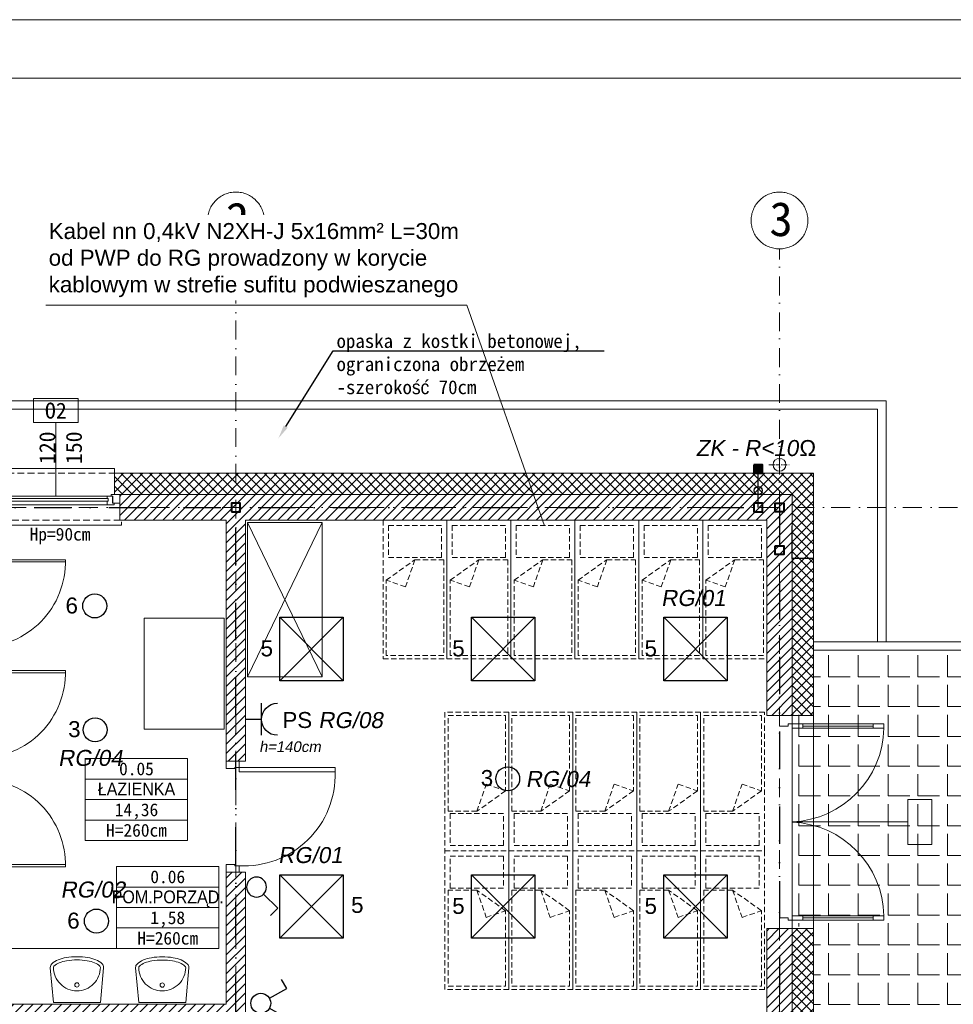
# Model space of a CAD drawing. Header units: millimetres. Extents: x 10621 to 19021, y -6486 to -3516.
# Tile 23 of 26: x 12529 to 13405, y -4439 to -3516. Entities that reach past the tile are written whole.
import ezdxf
from ezdxf import colors
from ezdxf.entities.mleader import LeaderData, LeaderLine
from ezdxf.enums import TextEntityAlignment as Align
from ezdxf.math import Vec2, Vec3

# ---------------------------------------------------------------- set-up
doc = ezdxf.new("R2010")
doc.units = ezdxf.units.MM
for name, pattern in [('3', [1, 0.5, -0.5]), ('DASHDOT', [1, 0.5, -0.25, 0, -0.25]), ('DASHED', [0.75, 0.5, -0.25]), ('HIDDEN2', [4.7625, 3.175, -1.5875]), ('Kreski i kropki', [335.138881, 176.388884, -88.194442, 0, -70.555556])]:
    doc.linetypes.add(name, pattern=pattern)
for name, color, linetype, lineweight in [('___ROK_01', 1, 'Continuous', 30), ('___ROK_03', 7, 'Continuous', 20), ('___ROK_04', 94, 'Continuous', 30), ('___ROK_05', 1, 'Continuous', 30), ('___ROK_Oświetlenie awaryjne', 6, 'Continuous', 30), ('__IE_PZT_03', 7, 'Continuous', 25), ('_k_krawężnik', 8, 'Continuous', 15), ('_k_kreskowanie', 8, 'Continuous', 15), ('_k_ocieplenie', 8, 'Continuous', 15), ('_k_opis', 8, 'Continuous', 15), ('_k_osie', 8, 'Kreski i kropki', 15), ('_k_rynny', 8, 'Continuous', 15), ('_k_stolarka', 8, 'Continuous', 15), ('_k_tabela', 8, 'Continuous', 15), ('_k_wyposażenia', 8, 'Continuous', 15), ('_k_zarys', 8, 'HIDDEN2', 15), ('_k_śc_dz_nadziemie', 8, 'Continuous', 15), ('_k_ściany', 8, 'Continuous', 15)]:
    doc.layers.add(name, color=color, linetype=linetype, lineweight=lineweight)
doc.styles.add('GENERATED_STYLE_1', font='msgothic.ttc')
doc.styles.add('GENERATED_STYLE_2', font='msgothic.ttc')
doc.styles.get("Standard").update_dxf_attribs({"font": 'arial.ttf'})

# ---------------------------------------------------------------- blocks, each defined once
blk = doc.blocks.new('leżak_130')
at = {"layer": '_k_wyposażenia', "linetype": 'DASHED', "ltscale": 10}
for points in [[(166744.3, 21828.14), (166874.3, 21828.14), (166874.3, 21768.14), (166744.3, 21768.14)], [(166749.3, 21823.14), (166779.3, 21823.14), (166779.3, 21773.14), (166749.3, 21773.14)], [(166781.3, 21771.14), (166871.3, 21771.14), (166871.3, 21825.14), (166800.48, 21825.14), (166781.3, 21798.14)]]:
    blk.add_lwpolyline(points, close=True, dxfattribs=at)
blk.add_lwpolyline([(166781.3, 21798.14), (166806.79, 21807.04), (166800.48, 21825.14)], dxfattribs=at)
blk = doc.blocks.new('D_90')
at = {"layer": '_k_stolarka'}
for points in [[(135855.75, 36151.65), (135855.75, 36163.65), (135862.75, 36163.65), (135862.75, 36155.65), (135861.75, 36155.65), (135861.75, 36151.65), (135855.75, 36151.65)], [(135959.75, 36151.65), (135959.75, 36163.65), (135952.75, 36163.65), (135952.75, 36155.65), (135953.75, 36155.65), (135953.75, 36151.65), (135959.75, 36151.65)]]:
    blk.add_lwpolyline(points, dxfattribs=at)
blk.add_lwpolyline([(135861.75, 36151.65), (135865.75, 36151.65), (135865.75, 36061.65), (135861.75, 36061.65)], close=True, dxfattribs=at)
blk.add_lwpolyline([(135865.75, 36061.65, 0.441517), (135953.75, 36151.65)], format="xyb", dxfattribs=at)
at = {"layer": '_k_ściany'}
for points in [[(135855.75, 36151.65), (135855.75, 36163.65)], [(135959.75, 36151.65), (135959.75, 36163.65)]]:
    blk.add_lwpolyline(points, dxfattribs=at)
blk = doc.blocks.new('wc')
at = {"layer": '_k_wyposażenia', "ltscale": 20}
for p, q in [((0, 16.66), (23.9, 17.42)), ((0, -16.66), (0, 16.66)), ((7.11, 8.99), (8.16, 9.81)), ((8.16, 9.81), (9.46, 10.44)), ((9.46, 10.44), (10.94, 10.8)), ((10.94, 10.8), (12.47, 10.95)), ((12.47, 10.95), (15.98, 11.05)), ((30.6, 11.41), (15.98, 11.05)), ((23.9, 17.42), (17.87, 17.23)), ((31.9, 17.35), (23.9, 17.42)), ((23.9, 17.42), (31.9, 17.35)), ((32.75, 11.32), (30.6, 11.41)), ((34.93, 17.23), (31.9, 17.35)), ((31.9, 17.35), (34.93, 17.23)), ((34.25, 11.24), (32.75, 11.32)), ((34.85, 11.21), (34.25, 11.24)), ((35.44, 11.01), (34.85, 11.21)), ((37.04, 17.11), (34.93, 17.23)), ((34.93, 17.23), (37.04, 17.11)), ((35.95, 10.64), (35.44, 11.01)), ((36.35, 10.16), (35.95, 10.64)), ((36.66, 9.43), (36.35, 10.16)), ((37.11, 8.16), (36.66, 9.43)), ((37.88, 17.07), (37.04, 17.11)), ((37.04, 17.11), (37.88, 17.07)), ((38.71, 16.79), (37.88, 17.07)), ((37.88, 17.07), (38.71, 16.79)), ((39.43, 16.27), (38.71, 16.79)), ((38.71, 16.79), (39.43, 16.27)), ((39.99, 15.6), (39.43, 16.27)), ((39.43, 16.27), (39.99, 15.6)), ((40.43, 14.56), (39.99, 15.6)), ((39.99, 15.6), (40.43, 14.56)), ((41.06, 12.77), (40.43, 14.56)), ((40.43, 14.56), (41.06, 12.77)), ((41.86, 10.19), (41.06, 12.77)), ((41.06, 12.77), (41.86, 10.19)), ((42.38, 8.12), (41.86, 10.19)), ((41.86, 10.19), (42.38, 8.12)), ((3.9, 0), (3.97, 1.53)), ((3.9, 0), (3.97, -1.52)), ((3.97, 1.53), (4.11, 2.74)), ((4.11, 2.74), (4.37, 4.02)), ((4.37, 4.02), (4.76, 5.32)), ((4.76, 5.32), (5.33, 6.59)), ((5.33, 6.59), (6.1, 7.83)), ((6.1, 7.83), (7.11, 8.99)), ((15.38, 4.58), (14.01, 4.58)), ((37.68, 6.32), (37.11, 8.16)), ((38.04, 4.85), (37.68, 6.32)), ((38.38, 3.04), (38.04, 4.85)), ((38.55, 1.43), (38.38, 3.04)), ((38.62, 0), (38.55, 1.43)), ((38.62, 0), (38.55, -1.43)), ((42.86, 5.57), (42.38, 8.12)), ((42.38, 8.12), (42.86, 5.57)), ((43.09, 3.3), (42.86, 5.57)), ((42.86, 5.57), (43.09, 3.3)), ((43.2, 0), (43.09, 3.3)), ((43.09, 3.3), (43.2, 0)), ((43.09, -3.3), (43.2, 0)), ((43.2, 0), (43.09, -3.3)), ((3.97, -1.52), (4.11, -2.74)), ((4.11, -2.74), (4.37, -4.02)), ((4.37, -4.02), (4.76, -5.32)), ((4.76, -5.32), (5.33, -6.59)), ((5.33, -6.59), (6.1, -7.83)), ((6.1, -7.83), (7.11, -8.99)), ((7.11, -8.99), (8.16, -9.81)), ((15.38, -4.58), (14.01, -4.58)), ((37.11, -8.15), (36.66, -9.43)), ((37.68, -6.32), (37.11, -8.15)), ((38.04, -4.85), (37.68, -6.32)), ((38.38, -3.04), (38.04, -4.85)), ((38.55, -1.43), (38.38, -3.04)), ((41.86, -10.18), (42.38, -8.12)), ((42.38, -8.12), (41.86, -10.18)), ((42.38, -8.12), (42.86, -5.57)), ((42.86, -5.57), (42.38, -8.12)), ((42.86, -5.57), (43.09, -3.3)), ((43.09, -3.3), (42.86, -5.57)), ((0, -16.66), (23.9, -17.42)), ((8.16, -9.81), (9.46, -10.44)), ((9.46, -10.44), (10.94, -10.8)), ((10.94, -10.8), (12.47, -10.95)), ((12.47, -10.95), (15.98, -11.05)), ((30.6, -11.4), (15.98, -11.05)), ((23.9, -17.42), (17.87, -17.23)), ((23.9, -17.42), (31.9, -17.35)), ((31.9, -17.35), (23.9, -17.42)), ((32.75, -11.32), (30.6, -11.4)), ((31.9, -17.35), (34.93, -17.23)), ((34.93, -17.23), (31.9, -17.35)), ((34.25, -11.24), (32.75, -11.32)), ((34.85, -11.21), (34.25, -11.24)), ((35.44, -11.01), (34.85, -11.21)), ((34.93, -17.23), (37.04, -17.11)), ((37.04, -17.11), (34.93, -17.23)), ((35.95, -10.64), (35.44, -11.01)), ((36.35, -10.16), (35.95, -10.64)), ((36.66, -9.43), (36.35, -10.16)), ((37.04, -17.11), (37.88, -17.07)), ((37.88, -17.07), (37.04, -17.11)), ((37.88, -17.07), (38.71, -16.79)), ((38.71, -16.79), (37.88, -17.07)), ((38.71, -16.79), (39.43, -16.27)), ((39.43, -16.27), (38.71, -16.79)), ((39.43, -16.27), (39.99, -15.6)), ((39.99, -15.6), (39.43, -16.27)), ((39.99, -15.6), (40.43, -14.56)), ((40.43, -14.56), (39.99, -15.6)), ((40.43, -14.56), (41.06, -12.77)), ((41.06, -12.77), (40.43, -14.56)), ((41.06, -12.77), (41.86, -10.18)), ((41.86, -10.18), (41.06, -12.77))]:
    blk.add_line(p, q, dxfattribs=at)
for centre in [(1.19, 7.9), (1.19, -7.9)]:
    blk.add_circle(centre, 1.03, dxfattribs=at)
for centre, radius, start, end in [((39.95, 0), 27.5, 172.94587, 187.05413), ((14.01, 3.21), 1.38, 90, 172.94587), ((15.38, 0), 4.58, 270, 90), ((14.01, -3.21), 1.38, 187.05413, 270)]:
    blk.add_arc(centre, radius, start, end, dxfattribs=at)
blk = doc.blocks.new('dozownik na papier toaletowy')
at = {"layer": '_k_wyposażenia', "ltscale": 0.1}
for p, q in [((-11.5, -9), (-11.5, 0)), ((-11.5, 0), (-11.49, 0)), ((-11.49, 0), (-11.45, 0)), ((-11.45, 0), (-11.38, 0)), ((-11.38, 0), (-11.3, 0)), ((-11.3, 0), (-11.2, 0)), ((-11.2, 0), (-11.1, 0)), ((-11.1, 0), (-11.1, -9)), ((-11.1, 0), (11.1, 0)), ((11.1, -9), (11.1, 0)), ((11.1, 0), (11.2, 0)), ((11.2, 0), (11.3, 0)), ((11.3, 0), (11.38, 0)), ((11.38, 0), (11.45, 0)), ((11.45, 0), (11.49, 0)), ((11.49, 0), (11.5, 0)), ((11.5, 0), (11.5, -9)), ((-11.5, -9), (-11.49, -9)), ((-11.44, -9.55), (-11.5, -9)), ((-11.49, -9), (-11.45, -9)), ((-11.45, -9), (-11.38, -9)), ((-11.38, -9), (-11.3, -9)), ((-11.3, -9), (-11.2, -9)), ((-11.2, -9), (-11.1, -9)), ((-11.1, -9), (-11.01, -9.67)), ((11.01, -9.67), (11.1, -9)), ((11.1, -9), (11.2, -9)), ((11.2, -9), (11.3, -9)), ((11.3, -9), (11.38, -9)), ((11.38, -9), (11.45, -9)), ((11.5, -9), (11.44, -9.55)), ((11.45, -9), (11.49, -9)), ((11.49, -9), (11.5, -9)), ((-11.4, -9.78), (-11.44, -9.55)), ((-11.29, -10.08), (-11.4, -9.78)), ((-11.1, -10.5), (-11.29, -10.08)), ((-11.04, -10.58), (-11.1, -10.5)), ((-10.71, -11.02), (-11.04, -10.58)), ((-11.01, -9.67), (-10.75, -10.3)), ((-10.75, -10.3), (-10.34, -10.84)), ((-10.62, -11.12), (-10.71, -11.02)), ((-10.3, -11.39), (-10.62, -11.12)), ((-10.34, -10.84), (-9.8, -11.25)), ((-10, -11.6), (-10.3, -11.39)), ((-9.83, -11.68), (-10, -11.6)), ((-9.28, -11.9), (-9.83, -11.68)), ((-9.32, -11.88), (-9.83, -11.68)), ((-9.8, -11.25), (-9.17, -11.51)), ((-9.28, -11.9), (-9.36, -11.86)), ((-8.78, -11.98), (-9.28, -11.9)), ((-9.17, -11.51), (-8.5, -11.6)), ((-8.5, -12), (-8.78, -11.98)), ((-8.5, -11.6), (-8.5, -11.7)), ((-8.5, -11.6), (8.5, -11.6)), ((-8.5, -11.7), (-8.5, -11.8)), ((-8.5, -11.8), (-8.5, -11.88)), ((-8.5, -11.88), (-8.5, -11.95)), ((-8.5, -11.95), (-8.5, -11.99)), ((-8.5, -11.99), (-8.5, -12)), ((8.5, -12), (-8.5, -12)), ((8.5, -11.6), (9.17, -11.51)), ((8.5, -11.6), (8.5, -11.7)), ((8.5, -11.7), (8.5, -11.8)), ((8.5, -11.8), (8.5, -11.88)), ((8.5, -11.88), (8.5, -11.95)), ((8.5, -11.95), (8.5, -11.99)), ((8.78, -11.98), (8.5, -12)), ((8.5, -11.99), (8.5, -12)), ((9.28, -11.9), (8.78, -11.98)), ((9.17, -11.51), (9.8, -11.25)), ((9.83, -11.68), (9.28, -11.9)), ((9.8, -11.25), (10.34, -10.84)), ((10, -11.6), (9.83, -11.68)), ((10.3, -11.39), (10, -11.6)), ((10.62, -11.12), (10.3, -11.39)), ((10.34, -10.84), (10.75, -10.3)), ((10.71, -11.02), (10.62, -11.12)), ((11.04, -10.58), (10.71, -11.02)), ((10.75, -10.3), (11.01, -9.67)), ((11.1, -10.5), (11.04, -10.58)), ((11.29, -10.08), (11.1, -10.5)), ((11.4, -9.78), (11.29, -10.08)), ((11.44, -9.55), (11.4, -9.78))]:
    blk.add_line(p, q, dxfattribs=at)
blk = doc.blocks.new('kabiny')
at = {"layer": '_k_wyposażenia', "ltscale": 20}
blk.add_lwpolyline([(84, 7), (182, 7), (182, 25), (-20, 25), (-20, 7), (80, 7)], dxfattribs=at)
for points in [[(80, 25), (82, 25), (82, -103), (80, -103)], [(182, 25), (184, 25), (184, -108), (182, -108)], [(-20, 7), (80, 7), (80, -108), (-20, -108)], [(182, 7), (82, 7), (82, -108), (182, -108)]]:
    blk.add_lwpolyline(points, close=True, dxfattribs=at)
at = {"layer": '_k_wyposażenia'}
for points in [[(-20, -108), (-11, -108), (-11, -110), (-20, -110)], [(-9, -110), (-11, -110), (-11, -190), (-9, -190)], [(71, -108), (91, -108), (91, -110), (71, -110)], [(171, -110), (173, -110), (173, -190), (171, -190)], [(173, -108), (184, -108), (184, -110), (173, -110)]]:
    blk.add_lwpolyline(points, close=True, dxfattribs=at)
for centre, start, end in [((-9, -110), 268.56746, 0), ((171, -110), 180, 271.43254)]:
    blk.add_arc(centre, 80, start, end, dxfattribs=at)
at = {"layer": '_k_wyposażenia', "color": 6, "rotation": 270}
for p in [(29.87, 7), (131.87, 7)]:
    blk.add_blockref('wc', p, dxfattribs=at)
at = {"layer": '_k_wyposażenia', "rotation": 90}
blk.add_blockref('dozownik na papier toaletowy', (-20, -32.5), dxfattribs=at)
at = {"layer": '_k_wyposażenia', "xscale": -1, "rotation": 270}
blk.add_blockref('dozownik na papier toaletowy', (182, -32.5), dxfattribs=at)
blk = doc.blocks.new('umywalka')
at = {"layer": '_k_wyposażenia', "ltscale": 20}
for p, q in [((0, 0), (-32.59, 2.98)), ((0, -44), (0, 0)), ((0, -44), (-32.59, -46.98))]:
    blk.add_line(p, q, dxfattribs=at)
blk.add_circle((-16.5, -22), 2, dxfattribs=at)
for centre, radius, start, end in [((-22.96, -11.17), 18.43, 136.0001, 158.19859), ((-33, -1.47), 4.47, 90, 136.0001), ((-33, -1.47), 1.47, 90, 136.0001), ((-33, -1.47), 4.47, 84.77342, 90), ((-33, -1.47), 1.47, 84.77342, 90), ((-33, -22), 22, 67.5, 90), ((-6.65, -17.69), 35.99, 158.19859, 170.59239), ((-6.65, -17.69), 32.99, 158.19859, 170.59239), ((-22.96, -11.17), 15.43, 136.0001, 158.19859), ((-33, -22), 22, 45, 67.5), ((-33, -22), 22, 22.5, 45), ((19.36, -22), 62.36, 170.59239, 180), ((19.36, -22), 59.36, 170.59239, 180), ((-33, -22), 22, 0, 22.5), ((19.36, -22), 62.36, 180, 189.40761), ((19.36, -22), 59.36, 180, 189.40761), ((-33, -22), 22, 337.5, 0), ((-6.65, -26.31), 35.99, 189.40761, 201.80141), ((-6.65, -26.31), 32.99, 189.40761, 201.80141), ((-33, -22), 22, 315, 337.5), ((-22.96, -32.83), 18.43, 201.80141, 223.9999), ((-22.96, -32.83), 15.43, 201.80141, 223.9999), ((-33, -42.53), 4.47, 223.9999, 270), ((-33, -42.53), 1.47, 223.9999, 270), ((-33, -22), 22, 270, 292.5), ((-33, -22), 22, 292.5, 315), ((-33, -42.53), 4.47, 270, 275.22658)]:
    blk.add_arc(centre, radius, start, end, dxfattribs=at)
blk = doc.blocks.new('metryczka_80')
at = {"layer": '_k_opis', "ltscale": 0.1}
for points in [[(-80, 0), (0, 0), (0, -64), (-80, -64)], [(-80, -16), (0, -16), (0, -48), (-80, -48)]]:
    blk.add_lwpolyline(points, close=True, dxfattribs=at)
blk.add_lwpolyline([(-80, -32), (0, -32)], dxfattribs=at)
for tag, style, flags, p in [('ATR_NR_POM', 'GENERATED_STYLE_1', 4, (-40, -13)), ('ATR_POM', 'GENERATED_STYLE_2', 4, (-40, -28.71)), ('ATR_POW', 'GENERATED_STYLE_1', 12, (-40, -45)), ('ATR_WYS', 'GENERATED_STYLE_1', 4, (-40, -61))]:
    blk.add_attdef(tag, text='', height=10, dxfattribs=dict(at, style=style, flags=flags)).set_placement(p, align=Align.CENTER)
blk = doc.blocks.new('O_120_rzut')
at = {"layer": '_k_opis'}
blk.add_lwpolyline([(-60, -22.5), (-60, -91.5), (-39, -91.5), (-39, -114), (-81, -114), (-81, -91.5), (-60, -91.5)], dxfattribs=at)
at = {"layer": '_k_stolarka'}
for points in [[(-121.5, 1.5), (-121.5, 4.5), (1.5, 4.5), (1.5, 1.5)], [(-120, -16), (-120, -24), (-112, -24), (-112, -22.5), (-113.5, -22.5), (-113.5, -16), (-120, -16)], [(-114.75, -16), (-114.75, -14.5), (-108.25, -14.5), (-108.25, -18), (-109.25, -18), (-109.25, -20.5), (-108.25, -20.5), (-108.25, -22.5), (-113.25, -22.5), (-113.25, -16), (-114.75, -16)], [(-5.25, -16), (-5.25, -14.5), (-11.75, -14.5), (-11.75, -18), (-10.75, -18), (-10.75, -20.5), (-11.75, -20.5), (-11.75, -22.5), (-6.75, -22.5), (-6.75, -16), (-5.25, -16)], [(0, -16), (0, -24), (-8, -24), (-8, -22.5), (-6.5, -22.5), (-6.5, -16), (0, -16)], [(-115, -44), (-115, -48.35), (-5, -48.35), (-5, -42)]]:
    blk.add_lwpolyline(points, dxfattribs=at)
for points in [[(-11.75, -18), (-108.25, -18), (-108.25, -14.5), (-11.75, -14.5)], [(-108.25, -22.5), (-11.75, -22.5), (-11.75, -20.5), (-108.25, -20.5)]]:
    blk.add_lwpolyline(points, close=True, dxfattribs=at)
at = {"layer": '_k_zarys', "ltscale": 2}
for points in [[(-120, 0), (0, 0)], [(-115, -44), (-5, -44)]]:
    blk.add_lwpolyline(points, dxfattribs=at)
at = {"layer": '_k_ściany'}
for points in [[(-120, 0), (-120, -24), (-115, -24), (-115, -44)], [(0, 0), (0, -24), (-5, -24), (-5, -44)]]:
    blk.add_lwpolyline(points, dxfattribs=at)
blk = doc.blocks.new('O_200_rzut')
at = {"layer": '_k_stolarka', "ltscale": 2}
for points in [[(292.68, 115.94), (292.68, 127.94), (302.68, 127.94), (302.68, 119.94), (300.68, 119.94), (300.68, 115.94), (292.68, 115.94)], [(492.68, 115.94), (492.68, 127.94), (482.68, 127.94), (482.68, 119.94), (484.68, 119.94), (484.68, 115.94), (492.68, 115.94)], [(392.68, 115.94), (392.68, 7.44), (413.68, 7.44), (413.68, -15.06), (371.68, -15.06), (371.68, 7.44), (392.68, 7.44)], [(302.68, 39.98), (302.68, 105.94)], [(482.68, 39.98), (482.68, 105.94)]]:
    blk.add_lwpolyline(points, dxfattribs=at)
for points in [[(300.68, 115.94), (304.68, 115.94), (304.68, 29.97), (300.68, 29.97)], [(300.68, 105.94), (304.68, 105.94), (304.68, 115.94), (300.68, 115.94)], [(484.68, 115.94), (480.68, 115.94), (480.68, 29.97), (484.68, 29.97)], [(484.68, 105.94), (480.68, 105.94), (480.68, 115.94), (484.68, 115.94)], [(300.68, 29.97), (304.68, 29.97), (304.68, 39.98), (300.68, 39.98)], [(484.68, 29.97), (480.68, 29.97), (480.68, 39.98), (484.68, 39.98)]]:
    blk.add_lwpolyline(points, close=True, dxfattribs=at)
for centre, start, end in [((302.68, 119.94), 271.27334, 357.45268), ((482.68, 119.94), 182.54732, 268.72666)]:
    blk.add_arc(centre, 90, start, end, dxfattribs=at)
blk = doc.blocks.new('RS120')
at = {"layer": '_k_osie', "ltscale": 0.02}
for points in [[(0, -10), (0, 10)], [(10, 0), (-10, 0)]]:
    blk.add_lwpolyline(points, dxfattribs=at)
at = {"layer": '_k_rynny', "ltscale": 5}
blk.add_circle((0, 0), 6, dxfattribs=at)
blk = doc.blocks.new('1b')
at = {"layer": '___ROK_01', "ltscale": 0.5}
for p, q in [((-10793.89, -10260.07), (-10800, -10266.18)), ((-10781.87, -10272.09), (-10793.89, -10260.07))]:
    blk.add_line(p, q, dxfattribs=at)
blk.add_circle((-10775.86, -10278.1), 8.5, dxfattribs=at)
blk = doc.blocks.new('2b')
at = {"layer": '___ROK_01', "ltscale": 0.5}
for p, q in [((-10788.61, -10349.42), (-10796.09, -10353.74)), ((-10780.11, -10364.14), (-10788.61, -10349.42)), ((-10771.61, -10364.14), (-10763.11, -10349.42)), ((-10763.11, -10349.42), (-10755.62, -10353.74))]:
    blk.add_line(p, q, dxfattribs=at)
blk.add_circle((-10775.86, -10371.5), 8.5, dxfattribs=at)
blk = doc.blocks.new('MF_Gniazdo x1')
at = {"layer": '___ROK_05'}
blk.add_line((3643, 1605), (3643, 1620), dxfattribs=at)
blk.add_lwpolyline([(3628, 1620), (3658, 1620)], dxfattribs=at)
blk.add_arc((3643, 1635), 15, 180, 0, dxfattribs=at)
blk = doc.blocks.new('Oprawa Roma')
at = {"layer": '___ROK_01', "linetype": 'ByBlock'}
blk.add_lwpolyline([(389.83, 2380.96), (449.43, 2380.96), (449.43, 2321.36), (389.83, 2321.36)], close=True, dxfattribs=at)
for points in [[(389.83, 2380.96), (449.43, 2321.36)], [(389.83, 2321.36), (449.43, 2380.96)]]:
    blk.add_lwpolyline(points, dxfattribs=at)

msp = doc.modelspace()

# ---------------------------------------------------------------- hatches: boundary and pattern name
at = {"layer": '___ROK_04'}
msp.add_hatch(color=256, dxfattribs=at).paths.add_polyline_path([(13217.67, -3933.27), (13217.67, -3941.27), (13225.67, -3941.27), (13225.67, -3933.27)])
at = {"layer": '_k_kreskowanie', "ltscale": 2, "transparency": 33554687}
h = msp.add_hatch(dxfattribs=at)
h.set_pattern_fill('ANSI37', color=256, scale=2)
h.set_pattern_definition([(45, (8408.7215, -804.042), (-4.490128, 4.490128), []), (135, (8408.7215, -804.042), (-4.490128, -4.490128), [])])
h.paths.add_polyline_path([(11980.67, -4995.27), (11980.67, -4975.27), (11408.67, -4975.27), (11408.67, -4840.27), (11388.67, -4840.27), (11388.67, -4995.27)], flags=17)
h.paths.add_polyline_path([(12230.67, -4895.27), (12230.67, -4875.27), (12187.67, -4875.27), (12187.67, -4975.27), (12090.67, -4975.27), (12090.67, -4995.27), (12207.67, -4995.27), (12207.67, -4895.27)], flags=17)
h.paths.add_polyline_path([(13253.67, -4168.27), (13273.67, -4168.27), (13273.67, -3941.27), (12617.67, -3941.27), (12617.67, -3961.27), (13253.67, -3961.27)])
h.paths.add_polyline_path([(13253.67, -4568.27), (13273.67, -4568.27), (13273.67, -4368.27), (13253.67, -4368.27)])
h.paths.add_polyline_path([(13170.17, -4975.27), (13170.17, -4995.27), (13273.67, -4995.27), (13273.67, -4768.27), (13253.67, -4768.27), (13253.67, -4975.27)])
h.paths.add_polyline_path([(12910.17, -4975.27), (12910.17, -4995.27), (13060.17, -4995.27), (13060.17, -4975.27)])
h.paths.add_polyline_path([(12540.17, -4995.27), (12540.17, -4975.27), (12443.67, -4975.27), (12443.67, -4895.27), (12443.67, -4875.27), (12400.67, -4875.27), (12400.67, -4895.27), (12423.67, -4895.27), (12423.67, -4995.27)])
h.paths.add_polyline_path([(12650.17, -4975.27), (12650.17, -4995.27), (12800.17, -4995.27), (12800.17, -4975.27)])
h.paths.add_polyline_path([(11408.67, -4607.27), (11388.67, -4607.27), (11388.67, -4690.27), (11408.67, -4690.27)])
h.paths.add_polyline_path([(11408.67, -4374.67), (11388.67, -4374.67), (11388.67, -4457.27), (11408.67, -4457.27)])
h.paths.add_polyline_path([(11408.67, -4142.07), (11388.67, -4142.07), (11388.67, -4224.67), (11408.67, -4224.67)])
h.paths.add_polyline_path([(11677.23, -3961.27), (11677.23, -3941.27), (11388.67, -3941.27), (11388.67, -4038.07), (11408.67, -4038.07), (11408.67, -3961.27)])
h.paths.add_polyline_path([(12087.69, -3941.27), (12087.69, -3961.27), (12507.67, -3961.27), (12507.67, -3941.27)])
h.paths.add_polyline_path([(11977.69, -3961.27), (11977.69, -3941.27), (11787.23, -3941.27), (11787.23, -3961.27)])
h = msp.add_hatch(dxfattribs=at)
h.set_pattern_fill('ANSI31', color=256, scale=2)
h.set_pattern_definition([(45, (8408.7215, -804.042), (-4.490128, 4.490128), [])])
h.paths.add_polyline_path([(12230.67, -4875.27), (12230.67, -4851.27), (12163.67, -4851.27), (12163.67, -4951.27), (12095.67, -4951.27), (12095.67, -4975.27), (12187.67, -4975.27), (12187.67, -4875.27)])
h.paths.add_polyline_path([(13229.67, -4168.27), (13253.67, -4168.27), (13253.67, -3961.27), (12622.67, -3961.27), (12622.67, -3985.27), (12722.67, -3985.27), (12722.67, -4211.27), (12740.67, -4211.27), (12740.67, -3985.27), (13229.67, -3985.27)])
h.paths.add_polyline_path([(13229.67, -4568.27), (13253.67, -4568.27), (13253.67, -4368.27), (13229.67, -4368.27)])
h.paths.add_polyline_path([(13175.17, -4951.27), (13175.17, -4975.27), (13253.67, -4975.27), (13253.67, -4768.27), (13229.67, -4768.27), (13229.67, -4951.27)])
h.paths.add_polyline_path([(12915.17, -4951.27), (12915.17, -4975.27), (13055.17, -4975.27), (13055.17, -4951.27)])
h.paths.add_polyline_path([(12655.17, -4951.27), (12655.17, -4975.27), (12795.17, -4975.27), (12795.17, -4951.27), (12740.67, -4951.27), (12740.67, -4607.27), (12722.67, -4607.27), (12722.67, -4951.27)])
h.paths.add_polyline_path([(12535.17, -4975.27), (12535.17, -4951.27), (12467.67, -4951.27), (12467.67, -4875.27), (12467.67, -4851.27), (12400.67, -4851.27), (12400.67, -4875.27), (12443.67, -4875.27), (12443.67, -4975.27)])
h.paths.add_polyline_path([(11408.67, -4685.27), (11432.67, -4685.27), (11432.67, -4607.27), (11408.67, -4607.27)])
h.paths.add_polyline_path([(11432.67, -4845.27), (11408.67, -4845.27), (11408.67, -4975.27), (11975.67, -4975.27), (11975.67, -4951.27), (11432.67, -4951.27)])
h.paths.add_polyline_path([(11432.67, -4142.07), (11408.67, -4142.07), (11408.67, -4219.67), (11432.67, -4219.67)])
h.paths.add_polyline_path([(11672.23, -3985.27), (11672.23, -3961.27), (11408.67, -3961.27), (11408.67, -4038.07), (11432.67, -4038.07), (11432.67, -3985.27)])
h.paths.add_polyline_path([(11972.69, -3985.27), (11972.69, -3961.27), (11792.23, -3961.27), (11792.23, -3985.27)])
h.paths.add_polyline_path([(12092.69, -3961.27), (12092.69, -3985.27), (12502.67, -3985.27), (12502.67, -3961.27)])
h.paths.add_polyline_path([(11500.67, -4457.27), (11500.67, -4439.27), (11432.67, -4439.27), (11432.67, -4379.67), (11408.67, -4379.67), (11408.67, -4457.27)])
h.paths.add_polyline_path([(11604.67, -4439.27), (11604.67, -4457.27), (11689.08, -4457.27), (11689.08, -4439.27)])
h.paths.add_polyline_path([(11906.69, -4457.27), (11906.69, -4439.27), (11793.08, -4439.27), (11793.08, -4457.27)])
h.paths.add_polyline_path([(12140.69, -4457.27), (12140.69, -4439.27), (12010.69, -4439.27), (12010.69, -4457.27)])
h.paths.add_polyline_path([(12505.67, -4439.27), (12505.67, -4457.27), (12740.67, -4457.27), (12740.67, -4315.27), (12722.67, -4315.27), (12722.67, -4439.27)])
h.paths.add_polyline_path([(12413.67, -4457.27), (12413.67, -4439.27), (12244.69, -4439.27), (12244.69, -4457.27)])
at = {"layer": '_k_kreskowanie'}
h = msp.add_hatch(dxfattribs=at)
h.set_pattern_fill('ANGLE', color=256, scale=4)
h.set_pattern_definition([(0, (7308.435, 86.832), (0, 27.94), [20.32, -7.62]), (90, (7308.435, 86.832), (-27.94, 2e-15), [20.32, -7.62])])
h.paths.add_polyline_path([(13593.67, -4107.27), (13273.67, -4107.27), (13273.67, -4166.27), (13253.67, -4166.27), (13253.67, -4366.27), (13273.67, -4366.27), (13273.67, -4566.27), (13253.67, -4566.27), (13253.67, -4766.27), (13273.67, -4766.27), (13273.67, -4987.27), (13593.67, -4987.27)])

# ---------------------------------------------------------------- linework, layer by layer
at = {"layer": '___ROK_01', "linetype": 'ByBlock'}
for centre in [(12599.19, -4065.65), (12600.78, -4361.2)]:
    msp.add_circle(centre, 11.25, dxfattribs=at)
at = {"layer": '___ROK_03', "color": 7}
for points in [[(10620.68, -3515.85), (14820.68, -3515.85), (14820.68, -6485.85), (10620.68, -6485.85)], [(10810.68, -3570.85), (14765.68, -3570.85), (14765.68, -6430.85), (10810.68, -6430.85)]]:
    msp.add_lwpolyline(points, close=True, dxfattribs=at)
at = {"layer": '___ROK_04'}
msp.add_line((13221.67, -3973.27), (13221.67, -3941.27), dxfattribs=at)
at = {"layer": '___ROK_04', "lineweight": 40}
for points in [[(13217.67, -3933.27), (13217.67, -3941.27), (13225.67, -3941.27), (13225.67, -3933.27), (13217.67, -3933.27)], [(12727.67, -3977.27), (12735.67, -3977.27), (12735.67, -3969.27), (12727.67, -3969.27), (12727.67, -3977.27)], [(13217.67, -3969.27), (13217.67, -3977.27), (13225.67, -3977.27), (13225.67, -3969.27), (13217.67, -3969.27)], [(13237.67, -3969.27), (13245.67, -3969.27), (13245.67, -3977.27), (13237.67, -3977.27), (13237.67, -3969.27)], [(13237.67, -4009.27), (13245.67, -4009.27), (13245.67, -4017.27), (13237.67, -4017.27), (13237.67, -4009.27)]]:
    msp.add_lwpolyline(points, dxfattribs=at)
at = {"layer": '___ROK_04', "linetype": 'DASHDOT', "ltscale": 70}
msp.add_lwpolyline([(11420.67, -3973.27), (13241.67, -3973.27), (13241.67, -4963.27), (12455.67, -4963.27), (12455.67, -4863.27), (12175.67, -4863.27), (12175.67, -4963.27), (11420.67, -4963.27)], close=True, dxfattribs=at)
msp.add_lwpolyline([(12731.67, -4448.27), (12731.67, -3973.27)], dxfattribs=at)
at = {"layer": '___ROK_04'}
msp.add_circle((13221.67, -3957.47), 3.8, dxfattribs=at)
at = {"layer": '___ROK_05'}
msp.add_lwpolyline([(13273.67, -4021.32), (13253.67, -4021.32), (13253.67, -3990.65)], dxfattribs=at)
at = {"layer": '___ROK_Oświetlenie awaryjne', "linetype": 'ByBlock'}
for centre in [(12599.52, -4181.9), (12986.67, -4227.75)]:
    msp.add_circle(centre, 11.2, dxfattribs=at)
at = {"layer": '_k_krawężnik'}
for points in [[(13341.67, -4099.27), (13341.67, -3873.27), (11320.67, -3873.27), (11320.67, -4000.27)], [(13333.67, -4099.27), (13333.67, -3881.27), (11328.67, -3881.27), (11328.67, -4000.27)], [(13273.67, -4566.27), (13273.67, -4987.27), (13593.67, -4987.27), (13593.67, -4107.27), (13273.67, -4107.27), (13273.67, -4566.27)]]:
    msp.add_lwpolyline(points, dxfattribs=at)
msp.add_lwpolyline([(13273.67, -4995.27), (13601.67, -4995.27), (13601.67, -4099.27), (13273.67, -4099.27)], close=True, dxfattribs=at)
at = {"layer": '_k_ocieplenie'}
for points in [[(13273.67, -4168.27), (13273.67, -3941.27), (12617.67, -3941.27)], [(13253.67, -4168.27), (13273.67, -4168.27)], [(13253.67, -4368.27), (13273.67, -4368.27)], [(13273.67, -4568.27), (13273.67, -4368.27)]]:
    msp.add_lwpolyline(points, dxfattribs=at)
at = {"layer": '_k_opis', "ltscale": 0.1}
msp.add_lwpolyline([(12619.7, -4386.87), (12452.38, -4386.87)], dxfattribs=at)
at = {"layer": '_k_osie', "ltscale": 0.1}
for points in [[(12731.67, -3730.8), (12731.67, -5253.45)], [(13241.67, -5253.45), (13241.67, -3730.8)], [(10903.67, -3973.27), (13823.67, -3973.27)]]:
    msp.add_lwpolyline(points, dxfattribs=at)
at = {"layer": '_k_osie'}
for centre in [(12731.67, -3704.16), (13241.67, -3704.16)]:
    msp.add_circle(centre, 26.64, dxfattribs=at)
at = {"layer": '_k_stolarka'}
msp.add_lwpolyline([(13253.67, -4368.27), (13253.67, -4168.27), (13273.67, -4168.27)], dxfattribs=at)
at = {"layer": '_k_wyposażenia', "ltscale": 0.1}
msp.add_lwpolyline([(12742.67, -3987.27), (12812.67, -3987.27), (12812.67, -4132.27), (12742.67, -4132.27)], close=True, dxfattribs=at)
msp.add_lwpolyline([(12742.67, -4132.27), (12812.67, -3987.27), (12812.67, -4132.27), (12742.67, -3987.27)], dxfattribs=at)
at = {"layer": '_k_wyposażenia'}
for points in [[(12491.67, -4024.27), (12491.67, -4022.27), (12571.67, -4022.27), (12571.67, -4024.27)], [(12720.67, -4181.27), (12645.67, -4181.27), (12645.67, -4077.27), (12720.67, -4077.27)]]:
    msp.add_lwpolyline(points, close=True, dxfattribs=at)
msp.add_arc((12491.67, -4024.27), 80, 270, 1.43254, dxfattribs=at)
at = {"layer": '_k_ściany'}
for points in [[(13253.67, -4168.27), (13253.67, -3961.27), (12617.67, -3961.27)], [(12722.67, -3985.27), (12622.67, -3985.27)], [(12722.67, -3985.27), (12722.67, -4211.27)], [(12740.67, -4211.27), (12740.67, -3985.27)], [(13229.67, -4168.27), (13229.67, -3985.27), (12740.67, -3985.27)], [(13253.67, -4168.27), (13229.67, -4168.27)], [(12722.67, -4211.27), (12740.67, -4211.27)], [(12722.67, -4315.27), (12722.67, -4439.27)], [(12722.67, -4315.27), (12722.67, -4315.27), (12740.67, -4315.27)], [(12740.67, -4951.27), (12740.67, -4315.27)], [(13229.67, -4568.27), (13229.67, -4368.27)], [(13229.67, -4368.27), (13253.67, -4368.27)], [(13253.67, -4568.27), (13253.67, -4368.27)], [(12505.67, -4439.27), (12722.67, -4439.27)]]:
    msp.add_lwpolyline(points, dxfattribs=at)

# ---------------------------------------------------------------- block references
at = {"layer": '___ROK_01', "linetype": 'ByBlock'}
for p in [(12382.95, -6457.18), (12562.74, -6457.23), (12743.17, -6457.23), (12382.95, -6698.68), (12562.74, -6698.73), (12743.17, -6698.73)]:
    msp.add_blockref('Oprawa Roma', p, dxfattribs=at)
at = {"layer": '___ROK_01', "yscale": 1.1, "zscale": 1.1, "rotation": 270}
for name, p, xscale in [('1b', (24056.95, 7524.11), -1.1), ('2b', (24163.67, -16291.77), 1.1)]:
    msp.add_blockref(name, p, dxfattribs=dict(at, xscale=xscale))
at = {"layer": '___ROK_05', "xscale": -1, "rotation": 270}
msp.add_blockref('MF_Gniazdo x1', (11135.67, -7814.99), dxfattribs=at)
at = {"layer": '_k_osie', "rotation": 180}
msp.add_blockref('RS120', (13241.67, -3933.27), dxfattribs=at)
at = {"layer": '_k_tabela', "ltscale": 0.1}
ref = msp.add_blockref('metryczka_80', (12686.38, -4208.83), dxfattribs=dict(at, xscale=1.2, yscale=1.2, zscale=1.2))
ref.add_attrib('ATR_POW', '14,36', dxfattribs={"layer": '_k_opis', "ltscale": 0.1, "height": 12, "style": 'GENERATED_STYLE_1'}).set_placement((12638.38, -4262.83), align=Align.CENTER)
ref.add_attrib('ATR_NR_POM', '0.05', dxfattribs={"layer": '_k_opis', "ltscale": 0.1, "height": 12, "style": 'GENERATED_STYLE_1'}).set_placement((12638.38, -4224.43), align=Align.CENTER)
ref.add_attrib('ATR_POM', 'ŁAZIENKA', dxfattribs={"layer": '_k_opis', "ltscale": 0.1, "height": 12, "style": 'GENERATED_STYLE_2'}).set_placement((12638.38, -4243.29), align=Align.CENTER)
ref.add_attrib('ATR_WYS', 'H=260cm', dxfattribs={"layer": '_k_opis', "ltscale": 0.1, "height": 12, "style": 'GENERATED_STYLE_1'}).set_placement((12638.38, -4282.03), align=Align.CENTER)
ref = msp.add_blockref('metryczka_80', (12715.7, -4310.07), dxfattribs=dict(at, xscale=1.2, yscale=1.2, zscale=1.2))
ref.add_attrib('ATR_POW', '1,58', dxfattribs={"layer": '_k_opis', "ltscale": 0.1, "height": 12, "style": 'GENERATED_STYLE_1'}).set_placement((12667.7, -4364.07), align=Align.CENTER)
ref.add_attrib('ATR_NR_POM', '0.06', dxfattribs={"layer": '_k_opis', "ltscale": 0.1, "height": 12, "style": 'GENERATED_STYLE_1'}).set_placement((12667.7, -4325.67), align=Align.CENTER)
ref.add_attrib('ATR_POM', 'POM.PORZĄD.', dxfattribs={"layer": '_k_opis', "ltscale": 0.1, "height": 12, "style": 'GENERATED_STYLE_2'}).set_placement((12667.7, -4344.52), align=Align.CENTER)
ref.add_attrib('ATR_WYS', 'H=260cm', dxfattribs={"layer": '_k_opis', "ltscale": 0.1, "height": 12, "style": 'GENERATED_STYLE_1'}).set_placement((12667.7, -4383.27), align=Align.CENTER)
at = {"layer": '_k_wyposażenia', "color": 6, "xscale": -1, "rotation": 89.99999999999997}
for p in [(12560.52, -4437.61), (12640.53, -4437.72)]:
    msp.add_blockref('umywalka', p, dxfattribs=at)
at = {"layer": '_k_śc_dz_nadziemie', "xscale": -1, "rotation": 180}
msp.add_blockref('O_120_rzut', (12622.67, -3985.27), dxfattribs=at)
at = {"layer": '_k_ściany', "xscale": -1}
for name, p, rotation in [('leżak_130', (34697.82, 162759.03), 89.99999999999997), ('leżak_130', (34757.82, 162759.03), 89.99999999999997), ('leżak_130', (34817.82, 162759.03), 89.99999999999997), ('leżak_130', (34877.82, 162759.03), 89.99999999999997), ('leżak_130', (34937.82, 162759.03), 89.99999999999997), ('leżak_130', (34997.82, 162759.03), 89.99999999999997), ('leżak_130', (-8840.47, -171039.57), 270), ('leżak_130', (-8780.47, -171039.57), 270), ('leżak_130', (-8720.47, -171039.57), 270), ('leżak_130', (-8660.47, -171039.57), 270), ('leżak_130', (-8600.47, -171039.57), 270), ('O_200_rzut', (13369.61, -3875.59), 89.99999999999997)]:
    msp.add_blockref(name, p, dxfattribs=dict(at, rotation=rotation))
at = {"layer": '_k_ściany', "color": 3, "rotation": 89.99999999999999}
msp.add_blockref('kabiny', (12381.67, -4299.27), dxfattribs=at)
at = {"layer": '_k_ściany', "ltscale": 2, "xscale": -1, "rotation": 89.99999999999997}
msp.add_blockref('D_90', (48886.32, 131644.48), dxfattribs=at)
at = {"layer": '_k_ściany', "rotation": 270.0000000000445}
for p in [(-8840.47, 162449.03), (-8780.47, 162449.03), (-8720.47, 162449.03), (-8660.47, 162449.03), (-8600.47, 162449.03)]:
    msp.add_blockref('leżak_130', p, dxfattribs=at)

# ---------------------------------------------------------------- texts
at = {"layer": '___ROK_01', "linetype": 'ByBlock'}
for s, p in [('6', (12571.8, -4072.74)), ('5', (12754.83, -4112.95)), ('5', (12934.63, -4113)), ('5', (13115.05, -4113)), ('5', (12839.74, -4353.57)), ('5', (12934.63, -4354.5)), ('5', (13115.05, -4354.5)), ('6', (12573.39, -4368.29))]:
    msp.add_text(s, height=15, dxfattribs=at).set_placement(p)
at = {"layer": '___ROK_03', "oblique": 10}
for s, p in [('RG/01', (13130.54, -4065.73)), ('RG/08', (12808.91, -4180.21)), ('RG/04', (12564.8, -4215.7)), ('RG/04', (13003.52, -4235.49)), ('RG/01', (12771.24, -4306.8)), ('RG/02', (12567.12, -4339.13))]:
    msp.add_text(s, height=15, dxfattribs=at).set_placement(p)
at = {"layer": '___ROK_03', "insert": (13164.09, -3910.07), "char_height": 15, "width": 505.9948, "attachment_point": 1}
msp.add_mtext('\\fArial|b0|i1|c0|p34;ZK - R<10Ω', dxfattribs=at)
at = {"layer": '___ROK_05', "oblique": 10}
msp.add_text('h=140cm', height=10, dxfattribs=at).set_placement((12753.49, -4202.64))
at = {"layer": '___ROK_05', "insert": (12775.27, -4180.35), "char_height": 15, "width": 15, "attachment_point": 7}
msp.add_mtext('PS', dxfattribs=at)
at = {"layer": '___ROK_Oświetlenie awaryjne', "linetype": 'ByBlock'}
for p in [(12574.27, -4188.7), (12961.42, -4234.55)]:
    msp.add_text('3', height=15, dxfattribs=at).set_placement(p)
at = {"layer": '_k_opis', "attachment_point": 2, "style": 'GENERATED_STYLE_1'}
for s, insert, char_height, width in [('{\\fMS Gothic|b1|i0|c128|p49;O\\fMS Gothic|b1|i0|c238|p49;2}', (12562.71, -3875), 15, 29.3114), ('Hp=90cm', (12566.68, -3992.37), 12, 6.562500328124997e-15)]:
    msp.add_mtext(s, dxfattribs=dict(at, insert=insert, char_height=char_height, width=width))
at = {"layer": '_k_opis', "insert": (12587.38, -3917.33), "char_height": 15, "width": 6.562500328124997e-15, "attachment_point": 8, "rotation": 90, "style": 'GENERATED_STYLE_1'}
msp.add_mtext('{\\fMS Gothic|b0|i0|c128|p49;120\\P1}50', dxfattribs=at)
at = {"layer": '_k_osie', "char_height": 32, "attachment_point": 8, "style": 'GENERATED_STYLE_2'}
for s, insert in [('2', (12733.19, -3719.35)), ('3', (13243.19, -3719.35))]:
    msp.add_mtext(s, dxfattribs=dict(at, insert=insert))

# ---------------------------------------------------------------- leaders
at = {"layer": '_k_opis', "ltscale": 0.1}
ml = msp.add_multileader_mtext('Standard', dxfattribs=at)
ml.set_content('{\\fMS Gothic|b0|i0|c128|p49;opaska z kostki betonowej, ograniczona obrze}ż{\\fMS Gothic|b0|i0|c128|p49;em -szeroko}ść {\\fMS Gothic|b0|i0|c128|p49;70cm}', color=256, style='GENERATED_STYLE_1')
ml.set_leader_properties()
ml.build(insert=Vec2(0, 0))
ml.multileader.update_dxf_attribs({"text_left_attachment_type": 6, "text_right_attachment_type": 6, "dogleg_length": 1.63, "arrow_head_size": 13})
ctx = ml.context
ctx.base_point, ctx.char_height, ctx.arrow_head_size, ctx.landing_gap_size, ctx.plane_origin = Vec3(12824.4, -3826.31), 13, 13, 1.67, Vec3(13217.88, -3913.71)
ctx.left_attachment, ctx.right_attachment = 6, 6
notes = []
notes.append((ctx, [(0, (1, 1, 0), (12822.77, -3826.31), (1, 0), 1.63, [(0, [(12771.52, -3908.5)], 0, [])])]))
ctx.mtext.insert, ctx.mtext.width, ctx.mtext.defined_height, ctx.mtext.flow_direction = Vec3(12826.06, -3810.71), 248.4658, 37.61, 5
for ctx, leaders in notes:
    for number, flags, end, landing, length, lines in leaders:
        leader = LeaderData()
        leader.index, (leader.has_last_leader_line, leader.has_dogleg_vector, leader.attachment_direction) = number, flags
        leader.last_leader_point, leader.dogleg_vector, leader.dogleg_length = Vec3(end), Vec3(landing), length
        for number, points, colour, breaks in lines:
            line = LeaderLine()
            line.index, line.vertices, line.color, line.breaks = number, Vec3.list(points), colors.encode_raw_color(colour), breaks
            leader.lines.append(line)
        ctx.leaders.append(leader)

# ---------------------------------------------------------------- next in the draw order: texts
at = {"layer": '__IE_PZT_03', "linetype": '3', "insert": (12556.01, -3706.57), "char_height": 15, "width": 404.2239, "attachment_point": 1, "bg_fill": 3, "box_fill_scale": 1.5, "bg_fill_color": 256, "bg_fill_true_color": 13158600, "bg_fill_transparency": 0}
msp.add_mtext('\\fArial|b0|i0|c238|p34;Kabel nn 0,4kV N2XH-J 5x16mm² L=30m od PWP do RG prowadzony w korycie kablowym w strefie sufitu podwieszanego', dxfattribs=at)

# ---------------------------------------------------------------- next in the draw order: linework, layer by layer
at = {"layer": '___ROK_03'}
msp.add_lwpolyline([(12553.2, -3783.59), (12948.22, -3783.59), (13021.17, -3990.65)], dxfattribs=at)

doc.saveas('drawing.dxf')
